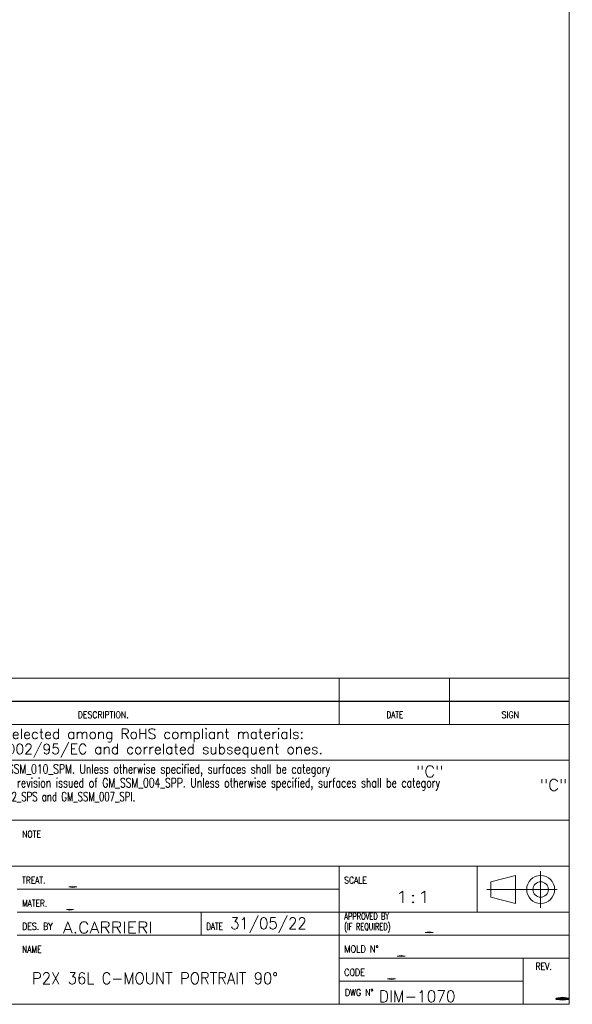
# Model space of a CAD drawing. Header units: millimetres. Extents: x 4 to 837, y 5 to 589.
# Tile 65 of 164: x 717 to 837, y 5 to 219. Entities that reach past the tile are written whole.
import ezdxf

# ---------------------------------------------------------------- set-up
doc = ezdxf.new("R2010")
doc.units = ezdxf.units.MM
doc.layers.add('1', color=7, linetype='Continuous', true_color=0xffffff)
doc.layers.add('256', color=7, linetype='Continuous', true_color=0xffffff)
doc.styles.add('blockfont', font='simplex.shx')
doc.styles.add('ideas_simplex', font='simplex.shx')

# ---------------------------------------------------------------- blocks, each defined once
blk = doc.blocks.new('TabularNote1')
at = {"layer": '1', "color": 172, "linetype": 'Continuous', "lineweight": 18}
for p, q in [((0, 5), (8, 5)), ((0, 5), (0, 0)), ((8, 5), (8, 0)), ((8, 5), (16, 5)), ((16, 5), (16, 0)), ((16, 5), (40, 5)), ((40, 5), (40, 0)), ((40, 5), (140, 5)), ((140, 5), (140, 0)), ((140, 5), (164, 5)), ((164, 5), (164, 0)), ((164, 5), (190, 5)), ((190, 5), (190, 0)), ((0, 0), (8, 0)), ((8, 0), (16, 0)), ((16, 0), (40, 0)), ((40, 0), (140, 0)), ((140, 0), (164, 0)), ((164, 0), (190, 0))]:
    blk.add_line(p, q, dxfattribs=at)

msp = doc.modelspace()

# ---------------------------------------------------------------- linework, layer by layer
at = {"layer": '256', "color": 3, "linetype": 'Continuous', "lineweight": 18}
for p, q in [((836, 589), (836, 5)), ((646, 65.794), (836, 65.794)), ((686, 58), (786, 58)), ((786, 58), (810, 58)), ((810, 58), (836, 58)), ((686, 45), (786, 45)), ((786, 45), (810, 45)), ((810, 45), (836, 45)), ((716, 20), (836, 20)), ((786, 20), (786, 5)), ((15, 5), (836, 5))]:
    msp.add_line(p, q, dxfattribs=at)
at = {"layer": '256', "color": 4, "linetype": 'Continuous', "lineweight": 18}
for p, q in [((786, 72.794), (786, 65.794)), ((810, 72.794), (810, 65.794)), ((646, 70.794), (836, 70.794)), ((646, 35), (836, 35)), ((786, 20), (786, 35)), ((816, 35), (816, 25)), ((818.959, 31.611), (824.366, 32.975)), ((824.366, 26.902), (824.366, 32.975)), ((829.799, 33.885), (829.799, 25.976)), ((716, 30), (786, 30)), ((818.959, 28.267), (818.959, 31.611)), ((818.098, 29.939), (833.387, 29.939)), ((818.959, 28.267), (824.366, 26.902)), ((716, 25), (836, 25)), ((756, 20), (756, 25)), ((786, 15), (836, 15)), ((826, 15), (826, 5)), ((786, 10), (826, 10))]:
    msp.add_line(p, q, dxfattribs=at)
for radius in [3.037, 1.672]:
    msp.add_circle((829.799, 29.939), radius, dxfattribs=at)

# ---------------------------------------------------------------- block references
at = {"layer": '1', "color": 172, "linetype": 'Continuous', "lineweight": 18}
msp.add_blockref('TabularNote1', (645.997, 70.806), dxfattribs=at)

# ---------------------------------------------------------------- texts
at = {"layer": '1', "color": 3, "linetype": 'Continuous', "lineweight": 13, "char_height": 2.5, "attachment_point": 7, "line_spacing_factor": 0.903614, "style": 'blockfont'}
for insert in [(802.706, 54.305), (829.641, 51.379)]:
    msp.add_mtext('\\W1.0515;"C"', dxfattribs=dict(at, insert=insert))
at = {"layer": '1', "color": 7, "linetype": 'Continuous', "lineweight": 18, "char_height": 2.5, "attachment_point": 7, "line_spacing_factor": 1.204819, "style": 'ideas_simplex'}
for s, insert in [('\\W1.4766;1:1', (798.108, 27.052)), ('\\W1.1057;A.CARRIERI', (725.952, 20.428)), ('\\W0.9460;31/05/22', (762.329, 20.508)), ('\\W8.0391;.', (801.255, 20.51))]:
    msp.add_mtext(s, dxfattribs=dict(at, insert=insert))
at = {"layer": '1', "color": 7, "linetype": 'Continuous', "lineweight": 13, "insert": (753.623, 8.928), "char_height": 3, "attachment_point": 7, "line_spacing_factor": 0.903614, "style": 'blockfont'}
msp.add_mtext('\\W0.8462; ', dxfattribs=at)
at = {"layer": '256', "color": 1, "linetype": 'Continuous', "lineweight": 13, "attachment_point": 7, "line_spacing_factor": 0.903614, "style": 'blockfont'}
for insert, char_height in [((735.997, 71.273), 2), ((797.187, 71.305), 2), ((821.978, 71.45), 2), ((725.279, 40.389), 2.3), ((725.279, 36.939), 2.3), ((802.527, 26.724), 4), ((726.729, 20.527), 2.3), ((763.843, 20.817), 2.3), ((798.348, 20.817), 2.3), ((726.025, 10.567), 2.7), ((726.025, 6.517), 2.7)]:
    msp.add_mtext('\\W1.0880; ', dxfattribs=dict(at, insert=insert, char_height=char_height))
at = {"layer": '256', "color": 4, "linetype": 'Continuous', "lineweight": 13, "char_height": 1.5, "attachment_point": 7, "line_spacing_factor": 0.903614, "style": 'blockfont'}
for s, insert in [('\\W0.8244;DESCRIPTION.', (729.189, 67.126)), ('\\W0.7627;DATE', (796.289, 67.126)), ('\\W0.8385;SIGN', (821.289, 67.126)), ('\\W0.8094;NOTE', (717.113, 41.208)), ('\\W0.7875;TREAT.', (717.113, 31.208)), ('\\W0.8044;SCALE', (787.113, 31.208)), ('\\W0.7832;MATER.', (717.113, 26.208)), ('\\W0.6665;APPROVED BY\\P(IF REQUIRED)', (787.105, 20.626)), ('\\W0.8255;DES. BY', (717.113, 21.208)), ('\\W0.7627;DATE', (757.113, 21.208)), ('\\W0.7899;NAME', (717.113, 16.208)), ('\\W0.8674;MOLD N%%d', (787.129, 16.239)), ('\\W0.7991;REV.', (828.727, 12.492)), ('\\W0.8438;CODE', (787.113, 11.208)), ('\\W0.8277;DWG N%%d', (787.274, 6.817))]:
    msp.add_mtext(s, dxfattribs=dict(at, insert=insert))
at = {"layer": '256', "color": 3, "linetype": 'Continuous', "lineweight": 13, "attachment_point": 7, "line_spacing_factor": 0.903614, "style": 'blockfont'}
for s, insert, char_height in [('\\W1.0066;All materials employed have to be selected among RoHS compliant materials:', (660.003, 61.917), 2.2), ('\\W1.0096;the EC directives to be referred to are 2002/95/EC and correlated subsequent ones.', (651.203, 58.617), 2.2), ('\\W0.7350;For Metal Parts last revision issued of GM_SSM_010_SPM. Unless otherwise specified, surfaces shall be category', (670.606, 54.444), 2), ('\\W0.7320;For Plastic, Rubber and Overmold Parts last revision issued of GM_SSM_004_SPP. Unless otherwise specified, surfaces shall be category', (670.606, 51.444), 2), ('\\W0.6779;For Package last revision issued of GM_SSM_002_SPS and GM_SSM_007_SPI.', (670.606, 48.444), 2)]:
    msp.add_mtext(s, dxfattribs=dict(at, insert=insert, char_height=char_height))
at = {"layer": '256', "color": 7, "linetype": 'Continuous', "lineweight": 18, "attachment_point": 7, "line_spacing_factor": 1.204819, "style": 'ideas_simplex'}
for s, insert, char_height in [('\\W8.0391;.', (723.821, 30.4), 2.5), ('\\W6.8906;.', (723.821, 25.459), 2.5), ('\\W8.0391;.', (795.166, 15.362), 2.5), ('\\W0.9410;P2X 36L C-MOUNT PORTRAIT 90° ', (719.267, 9.406), 2.5), ('\\W8.0391;.', (793.053, 10.419), 2.5), ('\\W0.9766; DIM-1070', (792.987, 5.492), 2.5), ('\\W8.0391;.', (827.687, 6.017), 4)]:
    msp.add_mtext(s, dxfattribs=dict(at, insert=insert, char_height=char_height))

doc.saveas('drawing.dxf')
